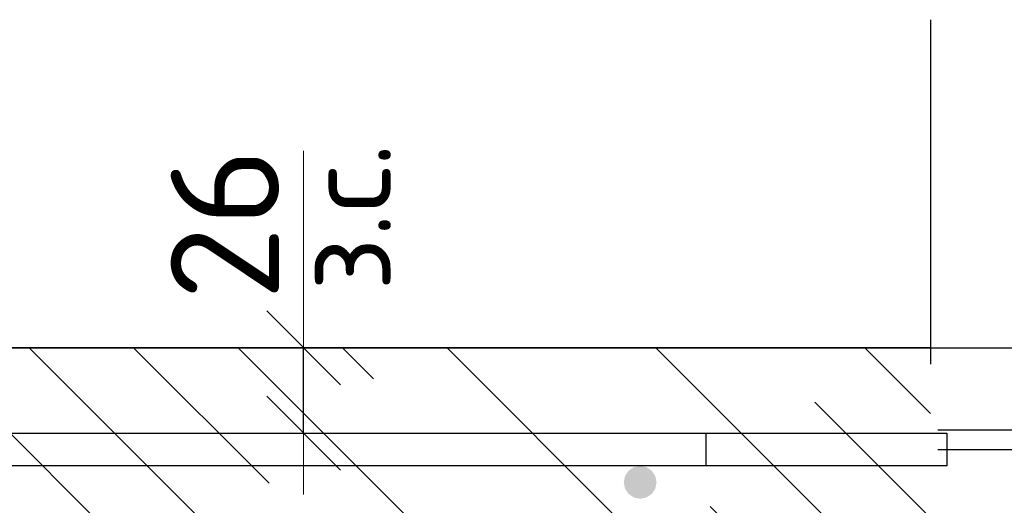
# Model space of a CAD drawing. Header units: metres. Extents: x -38 to 107, y -15 to 21.
# Tile 178 of 254: x 72.479 to 72.778, y 8.484 to 8.632. Entities that reach past the tile are written whole.
import ezdxf

# ---------------------------------------------------------------- set-up
doc = ezdxf.new("R2010")
doc.units = ezdxf.units.M
doc.header["$PDMODE"] = 65
doc.linetypes.add('______4', pattern=[0.135, 0.105, -0.03])
for name, color, linetype, lineweight in [('XR$3$Арм. стержнями верхней зоны', 180, 'Continuous', 35), ('XR$3$Арм.стержн. Арматура края', 96, 'Continuous', 35), ('XR$3$Размерная линия (1)', 7, 'Continuous', 13), ('XR$3$Размерная линия_ общее', 7, 'Continuous', 13), ('XR$4$Арм. стержнями верхней зоны', 180, 'Continuous', 35), ('XR$4$Арм.стержн. Арматура края', 96, 'Continuous', 35), ('XR$4$Размерная линия (1)', 7, 'Continuous', 13), ('XR$4$Размерная линия_ общее', 7, 'Continuous', 13), ('XR$6$Арм. стержнями верхней зоны', 180, 'Continuous', 35), ('XR$6$Арм.стержн. Арматура края', 96, 'Continuous', 35), ('XR$6$Размерная линия (1)', 7, 'Continuous', 13), ('XR$6$Размерная линия_ общее', 7, 'Continuous', 13)]:
    doc.layers.add(name, color=color, linetype=linetype, lineweight=lineweight)
doc.styles.add('ISOCPEUR', font='txt')
doc.dimstyles.new('DIMSTYLE_11', dxfattribs={"dimtxt": 0.033, "dimasz": 0.0375, "dimexe": 0, "dimexo": 0, "dimgap": 0.0165, "dimtad": 2, "dimdec": 0, "dimlfac": 1000, "dimrnd": 1, "dimzin": 12, "dimdsep": 46, "dimtxsty": 'ISOCPEUR', "dimblk1": 'ALL_ML_STRICH', "dimblk2": 'ALL_ML_STRICH', "dimsah": 1, "dimcen": 0, "dimclrd": 7, "dimclre": 256, "dimclrt": 7, "dimadec": 0, "dimazin": 0, "dimtfac": 1, "dimtdec": 0, "dimtix": 1, "dimtmove": 2, "dimatfit": 3, "dimfxl": 0, "dimtvp": 1.2, "dimtzin": 0, "dimlwd": 0, "dimlwe": -3, "dimarcsym": 0})
doc.dimstyles.new('DIMSTYLE_12', dxfattribs={"dimtxt": 0.03, "dimasz": 0.03, "dimexe": 0, "dimexo": 0, "dimgap": 0.015, "dimtad": 2, "dimdec": 0, "dimlfac": 1000, "dimrnd": 1, "dimzin": 12, "dimdsep": 46, "dimtxsty": 'ISOCPEUR', "dimblk1": 'ALL_ML_STRICH', "dimblk2": 'ALL_ML_STRICH', "dimsah": 1, "dimcen": 0, "dimclrd": 7, "dimclre": 256, "dimclrt": 7, "dimadec": 0, "dimazin": 0, "dimtfac": 1, "dimtdec": 0, "dimtix": 1, "dimtmove": 2, "dimatfit": 3, "dimfxl": 0, "dimtzin": 0, "dimlwd": 0, "dimlwe": -3, "dimarcsym": 0})
doc.dimstyles.new('DIMSTYLE_14', dxfattribs={"dimtxt": 0.03, "dimasz": 0.03, "dimexe": 0, "dimexo": 0, "dimgap": 0.015, "dimtad": 2, "dimdec": 0, "dimlfac": 1000, "dimrnd": 1, "dimzin": 12, "dimdsep": 46, "dimtxsty": 'ISOCPEUR', "dimblk1": 'ALL_ML_STRICH', "dimblk2": 'ALL_ML_STRICH', "dimsah": 1, "dimcen": 0, "dimclrd": 7, "dimclre": 256, "dimclrt": 7, "dimadec": 0, "dimazin": 0, "dimtfac": 1, "dimtdec": 0, "dimtix": 1, "dimtmove": 2, "dimatfit": 3, "dimfxl": 0, "dimtvp": 1.2, "dimtzin": 0, "dimlwd": 0, "dimlwe": -3, "dimarcsym": 0})
doc.dimstyles.new('DIMSTYLE_8', dxfattribs={"dimtxt": 0.033, "dimasz": 0.0375, "dimexe": 0, "dimexo": 0, "dimgap": 0.0165, "dimtad": 2, "dimdec": 0, "dimlfac": 1000, "dimrnd": 1, "dimzin": 12, "dimdsep": 46, "dimtxsty": 'ISOCPEUR', "dimblk1": 'ALL_ML_STRICH', "dimblk2": 'ALL_ML_STRICH', "dimsah": 1, "dimcen": 0, "dimclrd": 7, "dimclre": 256, "dimclrt": 7, "dimadec": 0, "dimazin": 0, "dimtfac": 1, "dimtdec": 0, "dimtix": 1, "dimtmove": 2, "dimatfit": 3, "dimfxl": 0, "dimtzin": 0, "dimlwd": 0, "dimlwe": -3, "dimarcsym": 0})
pattern_1 = [(135, (0, 0), (-0.031819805, -0.031819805), [0.4, -0.05, 0, -0.05]), (135, (-0.01591, -0.01591), (-0.031819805, -0.031819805), [0.8, -0.1, 0.1, -0.1])]

# ---------------------------------------------------------------- blocks, each defined once
blk = doc.blocks.new('ALL_ML_STRICH')
at = {"color": 0, "linetype": 'ByBlock', "lineweight": -2}
for p, q in [((0, -0.5), (0, 0.5)), ((-0.3, -0.3), (0.3, 0.3)), ((-1, 0), (0.5, 0))]:
    blk.add_line(p, q, dxfattribs=at)
blk = doc.blocks.new('*D137')
at = {"layer": 'DEFPOINTS', "color": 7, "linetype": 'Continuous', "lineweight": 13, "transparency": 33554687}
for p in [(72.7273, 8.53188), (72.7273, 8.33188), (72.89884, 8.33188)]:
    blk.add_point(p, dxfattribs=at)
at = {"layer": 'XR$3$Размерная линия_ общее', "color": 253, "linetype": 'Continuous', "lineweight": -2, "true_color": 0xa0a0a0, "transparency": 33554687}
for p, q in [((72.7473, 8.53188), (72.89884, 8.53188)), ((72.7473, 8.33188), (72.89884, 8.33188))]:
    blk.add_line(p, q, dxfattribs=at)
at = {"layer": 'XR$3$Размерная линия_ общее', "color": 7, "linetype": 'Continuous', "lineweight": -2, "transparency": 33554687}
blk.add_line((72.89884, 8.33188), (72.89884, 8.53188), dxfattribs=at)
at = {"layer": 'XR$3$Размерная линия_ общее', "color": 7, "linetype": 'Continuous', "lineweight": 13, "transparency": 33554687, "xscale": 0.0375, "yscale": 0.0375, "zscale": 0.0375}
for p, rotation in [((72.89884, 8.53188), 90), ((72.89884, 8.33188), 270)]:
    blk.add_blockref('ALL_ML_STRICH', p, dxfattribs=dict(at, rotation=rotation))
at = {"layer": 'XR$3$Размерная линия_ общее', "color": 7, "linetype": 'Continuous', "lineweight": 13, "transparency": 33554687, "insert": (72.87484, 8.43353), "char_height": 0.033, "width": 0.099, "attachment_point": 5, "rotation": 90, "style": 'ISOCPEUR'}
blk.add_mtext('\\A1;{200}', dxfattribs=at)
blk = doc.blocks.new('*D141')
at = {"layer": 'DEFPOINTS', "color": 7, "linetype": 'Continuous', "lineweight": 13, "transparency": 33554687}
for p in [(72.52503, 8.53188), (72.52503, 8.50588), (72.56502, 8.50588)]:
    blk.add_point(p, dxfattribs=at)
at = {"layer": 'XR$3$Размерная линия_ общее', "color": 253, "linetype": 'Continuous', "lineweight": -2, "true_color": 0xa0a0a0, "transparency": 33554687}
for p, q in [((72.54503, 8.53188), (72.56502, 8.53188)), ((72.54503, 8.50588), (72.56502, 8.50588))]:
    blk.add_line(p, q, dxfattribs=at)
at = {"layer": 'XR$3$Размерная линия_ общее', "color": 7, "linetype": 'Continuous', "lineweight": -2, "transparency": 33554687}
blk.add_line((72.56502, 8.50588), (72.56502, 8.53188), dxfattribs=at)
at = {"layer": 'XR$3$Размерная линия_ общее', "color": 7, "linetype": 'Continuous', "lineweight": 13, "transparency": 33554687, "xscale": 0.0375, "yscale": 0.0375, "zscale": 0.0375}
for p, rotation in [((72.56502, 8.53188), 90), ((72.56502, 8.50588), 270)]:
    blk.add_blockref('ALL_ML_STRICH', p, dxfattribs=dict(at, rotation=rotation))
at = {"layer": 'XR$3$Размерная линия_ общее', "color": 7, "linetype": 'Continuous', "lineweight": 13, "transparency": 33554687, "insert": (72.56456, 8.54924), "char_height": 0.027, "width": 0.00135, "attachment_point": 1, "rotation": 90, "line_spacing_factor": 0.60241, "style": 'ISOCPEUR'}
blk.add_mtext('з.с.', dxfattribs=at)
at = {"layer": 'XR$3$Размерная линия_ общее', "color": 7, "linetype": 'Continuous', "lineweight": 13, "transparency": 33554687, "insert": (72.54102, 8.5696), "char_height": 0.033, "width": 0.066, "attachment_point": 5, "rotation": 90, "style": 'ISOCPEUR'}
blk.add_mtext('\\A1;{26}', dxfattribs=at)
blk = doc.blocks.new('*D199')
at = {"layer": 'DEFPOINTS', "color": 7, "linetype": 'Continuous', "lineweight": 13, "transparency": 33554687}
for p in [(72.73821, 8.50088), (72.73118, 8.37688), (72.82384, 8.37688)]:
    blk.add_point(p, dxfattribs=at)
at = {"layer": 'XR$3$Размерная линия (1)', "color": 9, "linetype": 'Continuous', "lineweight": -2, "true_color": 0xc7c7c7, "transparency": 33554687}
for p, q in [((72.75821, 8.50088), (72.82384, 8.50088)), ((72.75118, 8.37688), (72.82384, 8.37688))]:
    blk.add_line(p, q, dxfattribs=at)
at = {"layer": 'XR$3$Размерная линия (1)', "color": 7, "linetype": 'Continuous', "lineweight": -2, "transparency": 33554687}
blk.add_line((72.82384, 8.37688), (72.82384, 8.50088), dxfattribs=at)
at = {"layer": 'XR$3$Размерная линия (1)', "color": 7, "linetype": 'Continuous', "lineweight": 13, "transparency": 33554687, "xscale": 0.03, "yscale": 0.03, "zscale": 0.03}
for p, rotation in [((72.82384, 8.50088), 90), ((72.82384, 8.37688), 270)]:
    blk.add_blockref('ALL_ML_STRICH', p, dxfattribs=dict(at, rotation=rotation))
at = {"layer": 'XR$3$Размерная линия (1)', "color": 7, "linetype": 'Continuous', "lineweight": 13, "transparency": 33554687, "insert": (72.80134, 8.44188), "char_height": 0.03, "width": 0.09, "attachment_point": 5, "rotation": 90, "style": 'ISOCPEUR'}
blk.add_mtext('\\A1;{124}', dxfattribs=at)
blk = doc.blocks.new('*D200')
at = {"layer": 'DEFPOINTS', "color": 7, "linetype": 'Continuous', "lineweight": 13, "transparency": 33554687}
for p in [(72.72034, 8.53188), (72.73821, 8.50088), (72.82384, 8.50088)]:
    blk.add_point(p, dxfattribs=at)
at = {"layer": 'XR$3$Размерная линия (1)', "color": 9, "linetype": 'Continuous', "lineweight": -2, "true_color": 0xc7c7c7, "transparency": 33554687}
for p, q in [((72.74034, 8.53188), (72.82384, 8.53188)), ((72.75821, 8.50088), (72.82384, 8.50088))]:
    blk.add_line(p, q, dxfattribs=at)
at = {"layer": 'XR$3$Размерная линия (1)', "color": 7, "linetype": 'Continuous', "lineweight": -2, "transparency": 33554687}
blk.add_line((72.82384, 8.50088), (72.82384, 8.53188), dxfattribs=at)
at = {"layer": 'XR$3$Размерная линия (1)', "color": 7, "linetype": 'Continuous', "lineweight": 13, "transparency": 33554687, "xscale": 0.03, "yscale": 0.03, "zscale": 0.03}
for p, rotation in [((72.82384, 8.53188), 90), ((72.82384, 8.50088), 270)]:
    blk.add_blockref('ALL_ML_STRICH', p, dxfattribs=dict(at, rotation=rotation))
at = {"layer": 'XR$3$Размерная линия (1)', "color": 7, "linetype": 'Continuous', "lineweight": 13, "transparency": 33554687, "insert": (72.8011, 8.57917), "char_height": 0.03, "width": 0.06, "attachment_point": 5, "rotation": 90, "style": 'ISOCPEUR'}
blk.add_mtext('\\A1;{31}', dxfattribs=at)
blk = doc.blocks.new('*D368')
at = {"layer": 'DEFPOINTS', "color": 7, "linetype": 'Continuous', "lineweight": 13, "transparency": 33554687}
for p in [(72.7273, 8.53188), (72.7273, 8.33188), (72.89884, 8.33188)]:
    blk.add_point(p, dxfattribs=at)
at = {"layer": 'XR$4$Размерная линия_ общее', "color": 253, "linetype": 'Continuous', "lineweight": -2, "true_color": 0xa0a0a0, "transparency": 33554687}
for p, q in [((72.7473, 8.53188), (72.89884, 8.53188)), ((72.7473, 8.33188), (72.89884, 8.33188))]:
    blk.add_line(p, q, dxfattribs=at)
at = {"layer": 'XR$4$Размерная линия_ общее', "color": 7, "linetype": 'Continuous', "lineweight": -2, "transparency": 33554687}
blk.add_line((72.89884, 8.33188), (72.89884, 8.53188), dxfattribs=at)
at = {"layer": 'XR$4$Размерная линия_ общее', "color": 7, "linetype": 'Continuous', "lineweight": 13, "transparency": 33554687, "xscale": 0.0375, "yscale": 0.0375, "zscale": 0.0375}
for p, rotation in [((72.89884, 8.53188), 90), ((72.89884, 8.33188), 270)]:
    blk.add_blockref('ALL_ML_STRICH', p, dxfattribs=dict(at, rotation=rotation))
at = {"layer": 'XR$4$Размерная линия_ общее', "color": 7, "linetype": 'Continuous', "lineweight": 13, "transparency": 33554687, "insert": (72.87484, 8.43353), "char_height": 0.033, "width": 0.099, "attachment_point": 5, "rotation": 90, "style": 'ISOCPEUR'}
blk.add_mtext('\\A1;{200}', dxfattribs=at)
blk = doc.blocks.new('*D523')
at = {"layer": 'DEFPOINTS', "color": 7, "linetype": 'Continuous', "lineweight": 13, "transparency": 33554687}
for p in [(72.52503, 8.53188), (72.52503, 8.50588), (72.56502, 8.50588)]:
    blk.add_point(p, dxfattribs=at)
at = {"layer": 'XR$4$Размерная линия_ общее', "color": 253, "linetype": 'Continuous', "lineweight": -2, "true_color": 0xa0a0a0, "transparency": 33554687}
for p, q in [((72.54503, 8.53188), (72.56502, 8.53188)), ((72.54503, 8.50588), (72.56502, 8.50588))]:
    blk.add_line(p, q, dxfattribs=at)
at = {"layer": 'XR$4$Размерная линия_ общее', "color": 7, "linetype": 'Continuous', "lineweight": -2, "transparency": 33554687}
blk.add_line((72.56502, 8.50588), (72.56502, 8.53188), dxfattribs=at)
at = {"layer": 'XR$4$Размерная линия_ общее', "color": 7, "linetype": 'Continuous', "lineweight": 13, "transparency": 33554687, "xscale": 0.0375, "yscale": 0.0375, "zscale": 0.0375}
for p, rotation in [((72.56502, 8.53188), 90), ((72.56502, 8.50588), 270)]:
    blk.add_blockref('ALL_ML_STRICH', p, dxfattribs=dict(at, rotation=rotation))
at = {"layer": 'XR$4$Размерная линия_ общее', "color": 7, "linetype": 'Continuous', "lineweight": 13, "transparency": 33554687, "insert": (72.56456, 8.54924), "char_height": 0.027, "width": 0.00135, "attachment_point": 1, "rotation": 90, "line_spacing_factor": 0.60241, "style": 'ISOCPEUR'}
blk.add_mtext('з.с.', dxfattribs=at)
at = {"layer": 'XR$4$Размерная линия_ общее', "color": 7, "linetype": 'Continuous', "lineweight": 13, "transparency": 33554687, "insert": (72.54102, 8.5696), "char_height": 0.033, "width": 0.066, "attachment_point": 5, "rotation": 90, "style": 'ISOCPEUR'}
blk.add_mtext('\\A1;{26}', dxfattribs=at)
blk = doc.blocks.new('*D577')
at = {"layer": 'DEFPOINTS', "color": 7, "linetype": 'Continuous', "lineweight": 13, "transparency": 33554687}
for p in [(72.7385, 8.50088), (72.73118, 8.37688), (72.82384, 8.37688)]:
    blk.add_point(p, dxfattribs=at)
at = {"layer": 'XR$4$Размерная линия (1)', "color": 9, "linetype": 'Continuous', "lineweight": -2, "true_color": 0xc7c7c7, "transparency": 33554687}
for p, q in [((72.7585, 8.50088), (72.82384, 8.50088)), ((72.75118, 8.37688), (72.82384, 8.37688))]:
    blk.add_line(p, q, dxfattribs=at)
at = {"layer": 'XR$4$Размерная линия (1)', "color": 7, "linetype": 'Continuous', "lineweight": -2, "transparency": 33554687}
blk.add_line((72.82384, 8.37688), (72.82384, 8.50088), dxfattribs=at)
at = {"layer": 'XR$4$Размерная линия (1)', "color": 7, "linetype": 'Continuous', "lineweight": 13, "transparency": 33554687, "xscale": 0.03, "yscale": 0.03, "zscale": 0.03}
for p, rotation in [((72.82384, 8.50088), 90), ((72.82384, 8.37688), 270)]:
    blk.add_blockref('ALL_ML_STRICH', p, dxfattribs=dict(at, rotation=rotation))
at = {"layer": 'XR$4$Размерная линия (1)', "color": 7, "linetype": 'Continuous', "lineweight": 13, "transparency": 33554687, "insert": (72.80134, 8.44188), "char_height": 0.03, "width": 0.09, "attachment_point": 5, "rotation": 90, "style": 'ISOCPEUR'}
blk.add_mtext('\\A1;{124}', dxfattribs=at)
blk = doc.blocks.new('*D578')
at = {"layer": 'DEFPOINTS', "color": 7, "linetype": 'Continuous', "lineweight": 13, "transparency": 33554687}
for p in [(72.72034, 8.53188), (72.7385, 8.50088), (72.82384, 8.50088)]:
    blk.add_point(p, dxfattribs=at)
at = {"layer": 'XR$4$Размерная линия (1)', "color": 9, "linetype": 'Continuous', "lineweight": -2, "true_color": 0xc7c7c7, "transparency": 33554687}
for p, q in [((72.74034, 8.53188), (72.82384, 8.53188)), ((72.7585, 8.50088), (72.82384, 8.50088))]:
    blk.add_line(p, q, dxfattribs=at)
at = {"layer": 'XR$4$Размерная линия (1)', "color": 7, "linetype": 'Continuous', "lineweight": -2, "transparency": 33554687}
blk.add_line((72.82384, 8.50088), (72.82384, 8.53188), dxfattribs=at)
at = {"layer": 'XR$4$Размерная линия (1)', "color": 7, "linetype": 'Continuous', "lineweight": 13, "transparency": 33554687, "xscale": 0.03, "yscale": 0.03, "zscale": 0.03}
for p, rotation in [((72.82384, 8.53188), 90), ((72.82384, 8.50088), 270)]:
    blk.add_blockref('ALL_ML_STRICH', p, dxfattribs=dict(at, rotation=rotation))
at = {"layer": 'XR$4$Размерная линия (1)', "color": 7, "linetype": 'Continuous', "lineweight": 13, "transparency": 33554687, "insert": (72.8011, 8.57917), "char_height": 0.03, "width": 0.06, "attachment_point": 5, "rotation": 90, "style": 'ISOCPEUR'}
blk.add_mtext('\\A1;{31}', dxfattribs=at)
blk = doc.blocks.new('*D1014')
at = {"layer": 'DEFPOINTS', "color": 7, "linetype": 'Continuous', "lineweight": 13, "transparency": 33554687}
for p in [(72.7273, 8.53188), (72.7273, 8.33188), (72.89884, 8.33188)]:
    blk.add_point(p, dxfattribs=at)
at = {"layer": 'XR$6$Размерная линия_ общее', "color": 253, "linetype": 'Continuous', "lineweight": -2, "true_color": 0xa0a0a0, "transparency": 33554687}
for p, q in [((72.7473, 8.53188), (72.89884, 8.53188)), ((72.7473, 8.33188), (72.89884, 8.33188))]:
    blk.add_line(p, q, dxfattribs=at)
at = {"layer": 'XR$6$Размерная линия_ общее', "color": 7, "linetype": 'Continuous', "lineweight": -2, "transparency": 33554687}
blk.add_line((72.89884, 8.33188), (72.89884, 8.53188), dxfattribs=at)
at = {"layer": 'XR$6$Размерная линия_ общее', "color": 7, "linetype": 'Continuous', "lineweight": 13, "transparency": 33554687, "xscale": 0.0375, "yscale": 0.0375, "zscale": 0.0375}
for p, rotation in [((72.89884, 8.53188), 90), ((72.89884, 8.33188), 270)]:
    blk.add_blockref('ALL_ML_STRICH', p, dxfattribs=dict(at, rotation=rotation))
at = {"layer": 'XR$6$Размерная линия_ общее', "color": 7, "linetype": 'Continuous', "lineweight": 13, "transparency": 33554687, "insert": (72.87484, 8.43353), "char_height": 0.033, "width": 0.099, "attachment_point": 5, "rotation": 90, "style": 'ISOCPEUR'}
blk.add_mtext('\\A1;{200}', dxfattribs=at)
blk = doc.blocks.new('*D1017')
at = {"layer": 'DEFPOINTS', "color": 7, "linetype": 'Continuous', "lineweight": 13, "transparency": 33554687}
for p in [(72.73821, 8.50688), (72.73118, 8.37688), (72.82384, 8.37688)]:
    blk.add_point(p, dxfattribs=at)
at = {"layer": 'XR$6$Размерная линия (1)', "color": 9, "linetype": 'Continuous', "lineweight": -2, "true_color": 0xc7c7c7, "transparency": 33554687}
for p, q in [((72.75821, 8.50688), (72.82384, 8.50688)), ((72.75118, 8.37688), (72.82384, 8.37688))]:
    blk.add_line(p, q, dxfattribs=at)
at = {"layer": 'XR$6$Размерная линия (1)', "color": 7, "linetype": 'Continuous', "lineweight": -2, "transparency": 33554687}
blk.add_line((72.82384, 8.37688), (72.82384, 8.50688), dxfattribs=at)
at = {"layer": 'XR$6$Размерная линия (1)', "color": 7, "linetype": 'Continuous', "lineweight": 13, "transparency": 33554687, "xscale": 0.03, "yscale": 0.03, "zscale": 0.03}
for p, rotation in [((72.82384, 8.50688), 90), ((72.82384, 8.37688), 270)]:
    blk.add_blockref('ALL_ML_STRICH', p, dxfattribs=dict(at, rotation=rotation))
at = {"layer": 'XR$6$Размерная линия (1)', "color": 7, "linetype": 'Continuous', "lineweight": 13, "transparency": 33554687, "insert": (72.80134, 8.44638), "char_height": 0.03, "width": 0.09, "attachment_point": 5, "rotation": 90, "style": 'ISOCPEUR'}
blk.add_mtext('\\A1;{130}', dxfattribs=at)
blk = doc.blocks.new('*D1018')
at = {"layer": 'DEFPOINTS', "color": 7, "linetype": 'Continuous', "lineweight": 13, "transparency": 33554687}
for p in [(72.72034, 8.53188), (72.73821, 8.50688), (72.82384, 8.50688)]:
    blk.add_point(p, dxfattribs=at)
at = {"layer": 'XR$6$Размерная линия (1)', "color": 9, "linetype": 'Continuous', "lineweight": -2, "true_color": 0xc7c7c7, "transparency": 33554687}
for p, q in [((72.74034, 8.53188), (72.82384, 8.53188)), ((72.75821, 8.50688), (72.82384, 8.50688))]:
    blk.add_line(p, q, dxfattribs=at)
at = {"layer": 'XR$6$Размерная линия (1)', "color": 7, "linetype": 'Continuous', "lineweight": -2, "transparency": 33554687}
blk.add_line((72.82384, 8.50688), (72.82384, 8.53188), dxfattribs=at)
at = {"layer": 'XR$6$Размерная линия (1)', "color": 7, "linetype": 'Continuous', "lineweight": 13, "transparency": 33554687, "xscale": 0.03, "yscale": 0.03, "zscale": 0.03}
for p, rotation in [((72.82384, 8.53188), 90), ((72.82384, 8.50688), 270)]:
    blk.add_blockref('ALL_ML_STRICH', p, dxfattribs=dict(at, rotation=rotation))
at = {"layer": 'XR$6$Размерная линия (1)', "color": 7, "linetype": 'Continuous', "lineweight": 13, "transparency": 33554687, "insert": (72.8011, 8.57917), "char_height": 0.03, "width": 0.06, "attachment_point": 5, "rotation": 90, "style": 'ISOCPEUR'}
blk.add_mtext('\\A1;{25}', dxfattribs=at)
blk = doc.blocks.new('*D1131')
at = {"layer": 'DEFPOINTS', "color": 7, "linetype": 'Continuous', "lineweight": 13, "transparency": 33554687}
for p in [(72.52503, 8.53188), (72.52503, 8.50588), (72.56502, 8.50588)]:
    blk.add_point(p, dxfattribs=at)
at = {"layer": 'XR$6$Размерная линия_ общее', "color": 253, "linetype": 'Continuous', "lineweight": -2, "true_color": 0xa0a0a0, "transparency": 33554687}
for p, q in [((72.54503, 8.53188), (72.56502, 8.53188)), ((72.54503, 8.50588), (72.56502, 8.50588))]:
    blk.add_line(p, q, dxfattribs=at)
at = {"layer": 'XR$6$Размерная линия_ общее', "color": 7, "linetype": 'Continuous', "lineweight": -2, "transparency": 33554687}
blk.add_line((72.56502, 8.50588), (72.56502, 8.53188), dxfattribs=at)
at = {"layer": 'XR$6$Размерная линия_ общее', "color": 7, "linetype": 'Continuous', "lineweight": 13, "transparency": 33554687, "xscale": 0.0375, "yscale": 0.0375, "zscale": 0.0375}
for p, rotation in [((72.56502, 8.53188), 90), ((72.56502, 8.50588), 270)]:
    blk.add_blockref('ALL_ML_STRICH', p, dxfattribs=dict(at, rotation=rotation))
at = {"layer": 'XR$6$Размерная линия_ общее', "color": 7, "linetype": 'Continuous', "lineweight": 13, "transparency": 33554687, "insert": (72.56456, 8.54924), "char_height": 0.027, "width": 0.00135, "attachment_point": 1, "rotation": 90, "line_spacing_factor": 0.60241, "style": 'ISOCPEUR'}
blk.add_mtext('з.с.', dxfattribs=at)
at = {"layer": 'XR$6$Размерная линия_ общее', "color": 7, "linetype": 'Continuous', "lineweight": 13, "transparency": 33554687, "insert": (72.54102, 8.5696), "char_height": 0.033, "width": 0.066, "attachment_point": 5, "rotation": 90, "style": 'ISOCPEUR'}
blk.add_mtext('\\A1;{26}', dxfattribs=at)

msp = doc.modelspace()

# ---------------------------------------------------------------- hatches: boundary and pattern name
at = {"linetype": 'Continuous', "lineweight": 13, "transparency": 33554687}
h = msp.add_hatch(dxfattribs=at)
h.set_pattern_fill('__________540', scale=0.015, style=0, pattern_type=2)
h.set_pattern_definition(pattern_1)
h.paths.add_polyline_path([(72.1675, 8.53188), (72.1675, 8.33188), (72.75595, 8.33188), (72.75595, 8.53188)], flags=0)
h = msp.add_hatch(dxfattribs=at)
h.set_pattern_fill('__________540', scale=0.015, style=0, pattern_type=2)
h.set_pattern_definition(pattern_1)
h.paths.add_polyline_path([(72.1675, 8.53188), (72.1675, 8.33188), (72.75595, 8.33188), (72.75595, 8.53188)], flags=0)
h = msp.add_hatch(dxfattribs=at)
h.set_pattern_fill('__________540', scale=0.015, style=0, pattern_type=2)
h.set_pattern_definition(pattern_1)
h.paths.add_polyline_path([(72.1675, 8.53188), (72.1675, 8.33188), (72.75595, 8.33188), (72.75595, 8.53188)], flags=0)
at = {"layer": 'XR$3$Арм. стержнями верхней зоны', "linetype": 'Continuous', "lineweight": 50, "transparency": 33554687}
msp.add_hatch(color=4, dxfattribs=at).paths.add_polyline_path([(72.67251, 8.49088), (72.67212, 8.49279), (72.67104, 8.49441), (72.66942, 8.4955), (72.66751, 8.49588), (72.66559, 8.4955), (72.66397, 8.49441), (72.66289, 8.49279), (72.66251, 8.49088), (72.66289, 8.48896), (72.66397, 8.48734), (72.66559, 8.48626), (72.66751, 8.48588), (72.66942, 8.48626), (72.67104, 8.48734), (72.67212, 8.48896)])
at = {"layer": 'XR$4$Арм. стержнями верхней зоны', "linetype": 'Continuous', "lineweight": 50, "transparency": 33554687}
msp.add_hatch(color=4, dxfattribs=at).paths.add_polyline_path([(72.67251, 8.49088), (72.67212, 8.49279), (72.67104, 8.49441), (72.66942, 8.4955), (72.66751, 8.49588), (72.66559, 8.4955), (72.66397, 8.49441), (72.66289, 8.49279), (72.66251, 8.49088), (72.66289, 8.48896), (72.66397, 8.48734), (72.66559, 8.48626), (72.66751, 8.48588), (72.66942, 8.48626), (72.67104, 8.48734), (72.67212, 8.48896)])
at = {"layer": 'XR$6$Арм. стержнями верхней зоны', "linetype": 'Continuous', "lineweight": 50, "transparency": 33554687}
msp.add_hatch(color=4, dxfattribs=at).paths.add_polyline_path([(72.67251, 8.49088), (72.67212, 8.49279), (72.67104, 8.49441), (72.66942, 8.4955), (72.66751, 8.49588), (72.66559, 8.4955), (72.66397, 8.49441), (72.66289, 8.49279), (72.66251, 8.49088), (72.66289, 8.48896), (72.66397, 8.48734), (72.66559, 8.48626), (72.66751, 8.48588), (72.66942, 8.48626), (72.67104, 8.48734), (72.67212, 8.48896)])

# ---------------------------------------------------------------- linework, layer by layer
at = {"color": 7, "linetype": '______4', "lineweight": 25, "transparency": 33554687}
msp.add_line((72.75595, 8.63188), (72.75595, 8.23188), dxfattribs=at)
msp.add_line((72.75595, 8.63188), (72.75595, 8.23188), dxfattribs=at)
msp.add_line((72.75595, 8.63188), (72.75595, 8.23188), dxfattribs=at)
at = {"color": 7, "linetype": 'Continuous', "lineweight": 13, "transparency": 33554687}
msp.add_line((72.56502, 8.53188), (72.56502, 8.59188), dxfattribs=at)
msp.add_line((72.56502, 8.53188), (72.56502, 8.59188), dxfattribs=at)
msp.add_line((72.56502, 8.53188), (72.56502, 8.59188), dxfattribs=at)
at = {"color": 7, "linetype": 'Continuous', "lineweight": 35, "transparency": 33554687}
msp.add_line((72.75595, 8.53188), (72.1675, 8.53188), dxfattribs=at)
msp.add_line((72.75595, 8.53188), (72.1675, 8.53188), dxfattribs=at)
msp.add_line((72.75595, 8.53188), (72.1675, 8.53188), dxfattribs=at)
at = {"layer": 'XR$3$Арм. стержнями верхней зоны', "color": 4, "linetype": 'Continuous', "lineweight": 25, "transparency": 33554687}
for points in [[(72.76095, 8.49588), (72.1875, 8.49588), (72.1875, 8.50588), (72.76095, 8.50588), (72.76095, 8.49588)], [(72.76095, 8.49588), (72.44251, 8.49588), (72.44251, 8.50588), (72.76095, 8.50588), (72.76095, 8.49588)]]:
    msp.add_lwpolyline(points, dxfattribs=at)
at = {"layer": 'XR$3$Арм.стержн. Арматура края', "color": 4, "linetype": 'Continuous', "lineweight": 25, "transparency": 33554687}
msp.add_lwpolyline([(72.21607, 8.50588), (72.6875, 8.50588), (72.6875, 8.49588), (72.21676, 8.49588)], dxfattribs=at)
at = {"layer": 'XR$4$Арм. стержнями верхней зоны', "color": 4, "linetype": 'Continuous', "lineweight": 25, "transparency": 33554687}
for points in [[(72.76095, 8.49588), (72.1875, 8.49588), (72.1875, 8.50588), (72.76095, 8.50588), (72.76095, 8.49588)], [(72.76095, 8.49588), (72.44251, 8.49588), (72.44251, 8.50588), (72.76095, 8.50588), (72.76095, 8.49588)]]:
    msp.add_lwpolyline(points, dxfattribs=at)
at = {"layer": 'XR$4$Арм.стержн. Арматура края', "color": 4, "linetype": 'Continuous', "lineweight": 25, "transparency": 33554687}
msp.add_lwpolyline([(72.21607, 8.50588), (72.6875, 8.50588), (72.6875, 8.49588), (72.21676, 8.49588)], dxfattribs=at)
at = {"layer": 'XR$6$Арм. стержнями верхней зоны', "color": 4, "linetype": 'Continuous', "lineweight": 25, "transparency": 33554687}
for points in [[(72.76095, 8.49588), (72.1875, 8.49588), (72.1875, 8.50588), (72.76095, 8.50588), (72.76095, 8.49588)], [(72.76095, 8.49588), (72.44251, 8.49588), (72.44251, 8.50588), (72.76095, 8.50588), (72.76095, 8.49588)]]:
    msp.add_lwpolyline(points, dxfattribs=at)
at = {"layer": 'XR$6$Арм.стержн. Арматура края', "color": 4, "linetype": 'Continuous', "lineweight": 25, "transparency": 33554687}
msp.add_lwpolyline([(72.21607, 8.50588), (72.6875, 8.50588), (72.6875, 8.49588), (72.21676, 8.49588)], dxfattribs=at)

# ---------------------------------------------------------------- dimensions: what is measured, and where the dimension line sits
at = {"layer": 'XR$3$Размерная линия (1)', "color": 7, "linetype": 'Continuous', "lineweight": 13, "transparency": 33554687}
for base, p1, p2, dimstyle, picture, middle in [((72.82384, 8.53188), (72.75821, 8.50088), (72.74034, 8.53188), 'DIMSTYLE_14', '*D200', (72.8011, 8.57917)), ((72.82384, 8.50088), (72.75118, 8.37688), (72.75821, 8.50088), 'DIMSTYLE_12', '*D199', (72.80134, 8.44188))]:
    dim = msp.add_linear_dim(base=base, p1=p1, p2=p2, angle=90, dimstyle=dimstyle, override={"dimpost": '<>', "dimclrd": 7, "dimclre": 9, "dimclrt": 7, "dimlwd": 0, "dimlwe": 65533}, dxfattribs=at)
    dim.commit()
    dim.dimension.update_dxf_attribs({"geometry": picture, "text_midpoint": middle, "dimtype": 160})
at = {"layer": 'XR$3$Размерная линия_ общее', "color": 7, "linetype": 'Continuous', "lineweight": 13, "transparency": 33554687}
dim = msp.add_linear_dim(base=(72.56502, 8.53188), p1=(72.54503, 8.50588), p2=(72.54503, 8.53188), angle=90, text='<>\\Xз.с.', dimstyle='DIMSTYLE_11', override={"dimpost": '<>', "dimclrd": 7, "dimclre": 253, "dimclrt": 7, "dimlwd": 0, "dimlwe": 65533}, dxfattribs=at)
dim.commit()
dim.dimension.update_dxf_attribs({"geometry": '*D141', "text_midpoint": (72.54102, 8.5696), "dimtype": 160})
dim = msp.add_linear_dim(base=(72.89884, 8.53188), p1=(72.7473, 8.33188), p2=(72.7473, 8.53188), angle=90, dimstyle='DIMSTYLE_8', override={"dimpost": '<>', "dimclrd": 7, "dimclre": 253, "dimclrt": 7, "dimlwd": 0, "dimlwe": 65533}, dxfattribs=at)
dim.commit()
dim.dimension.update_dxf_attribs({"geometry": '*D137', "text_midpoint": (72.87484, 8.43353), "dimtype": 160})
at = {"layer": 'XR$4$Размерная линия (1)', "color": 7, "linetype": 'Continuous', "lineweight": 13, "transparency": 33554687}
for base, p1, p2, dimstyle, picture, middle in [((72.82384, 8.53188), (72.7585, 8.50088), (72.74034, 8.53188), 'DIMSTYLE_14', '*D578', (72.8011, 8.57917)), ((72.82384, 8.50088), (72.75118, 8.37688), (72.7585, 8.50088), 'DIMSTYLE_12', '*D577', (72.80134, 8.44188))]:
    dim = msp.add_linear_dim(base=base, p1=p1, p2=p2, angle=90, dimstyle=dimstyle, override={"dimpost": '<>', "dimclrd": 7, "dimclre": 9, "dimclrt": 7, "dimlwd": 0, "dimlwe": 65533}, dxfattribs=at)
    dim.commit()
    dim.dimension.update_dxf_attribs({"geometry": picture, "text_midpoint": middle, "dimtype": 160})
at = {"layer": 'XR$4$Размерная линия_ общее', "color": 7, "linetype": 'Continuous', "lineweight": 13, "transparency": 33554687}
dim = msp.add_linear_dim(base=(72.56502, 8.53188), p1=(72.54503, 8.50588), p2=(72.54503, 8.53188), angle=90, text='<>\\Xз.с.', dimstyle='DIMSTYLE_11', override={"dimpost": '<>', "dimclrd": 7, "dimclre": 253, "dimclrt": 7, "dimlwd": 0, "dimlwe": 65533}, dxfattribs=at)
dim.commit()
dim.dimension.update_dxf_attribs({"geometry": '*D523', "text_midpoint": (72.54102, 8.5696), "dimtype": 160})
dim = msp.add_linear_dim(base=(72.89884, 8.53188), p1=(72.7473, 8.33188), p2=(72.7473, 8.53188), angle=90, dimstyle='DIMSTYLE_8', override={"dimpost": '<>', "dimclrd": 7, "dimclre": 253, "dimclrt": 7, "dimlwd": 0, "dimlwe": 65533}, dxfattribs=at)
dim.commit()
dim.dimension.update_dxf_attribs({"geometry": '*D368', "text_midpoint": (72.87484, 8.43353), "dimtype": 160})
at = {"layer": 'XR$6$Размерная линия (1)', "color": 7, "linetype": 'Continuous', "lineweight": 13, "transparency": 33554687}
for base, p1, p2, dimstyle, picture, middle in [((72.82384, 8.53188), (72.75821, 8.50688), (72.74034, 8.53188), 'DIMSTYLE_14', '*D1018', (72.8011, 8.57917)), ((72.82384, 8.50688), (72.75118, 8.37688), (72.75821, 8.50688), 'DIMSTYLE_12', '*D1017', (72.80134, 8.44638))]:
    dim = msp.add_linear_dim(base=base, p1=p1, p2=p2, angle=90, dimstyle=dimstyle, override={"dimpost": '<>', "dimclrd": 7, "dimclre": 9, "dimclrt": 7, "dimlwd": 0, "dimlwe": 65533}, dxfattribs=at)
    dim.commit()
    dim.dimension.update_dxf_attribs({"geometry": picture, "text_midpoint": middle, "dimtype": 160})
at = {"layer": 'XR$6$Размерная линия_ общее', "color": 7, "linetype": 'Continuous', "lineweight": 13, "transparency": 33554687}
dim = msp.add_linear_dim(base=(72.56502, 8.53188), p1=(72.54503, 8.50588), p2=(72.54503, 8.53188), angle=90, text='<>\\Xз.с.', dimstyle='DIMSTYLE_11', override={"dimpost": '<>', "dimclrd": 7, "dimclre": 253, "dimclrt": 7, "dimlwd": 0, "dimlwe": 65533}, dxfattribs=at)
dim.commit()
dim.dimension.update_dxf_attribs({"geometry": '*D1131', "text_midpoint": (72.54102, 8.5696), "dimtype": 160})
dim = msp.add_linear_dim(base=(72.89884, 8.53188), p1=(72.7473, 8.33188), p2=(72.7473, 8.53188), angle=90, dimstyle='DIMSTYLE_8', override={"dimpost": '<>', "dimclrd": 7, "dimclre": 253, "dimclrt": 7, "dimlwd": 0, "dimlwe": 65533}, dxfattribs=at)
dim.commit()
dim.dimension.update_dxf_attribs({"geometry": '*D1014', "text_midpoint": (72.87484, 8.43353), "dimtype": 160})

doc.saveas('drawing.dxf')
